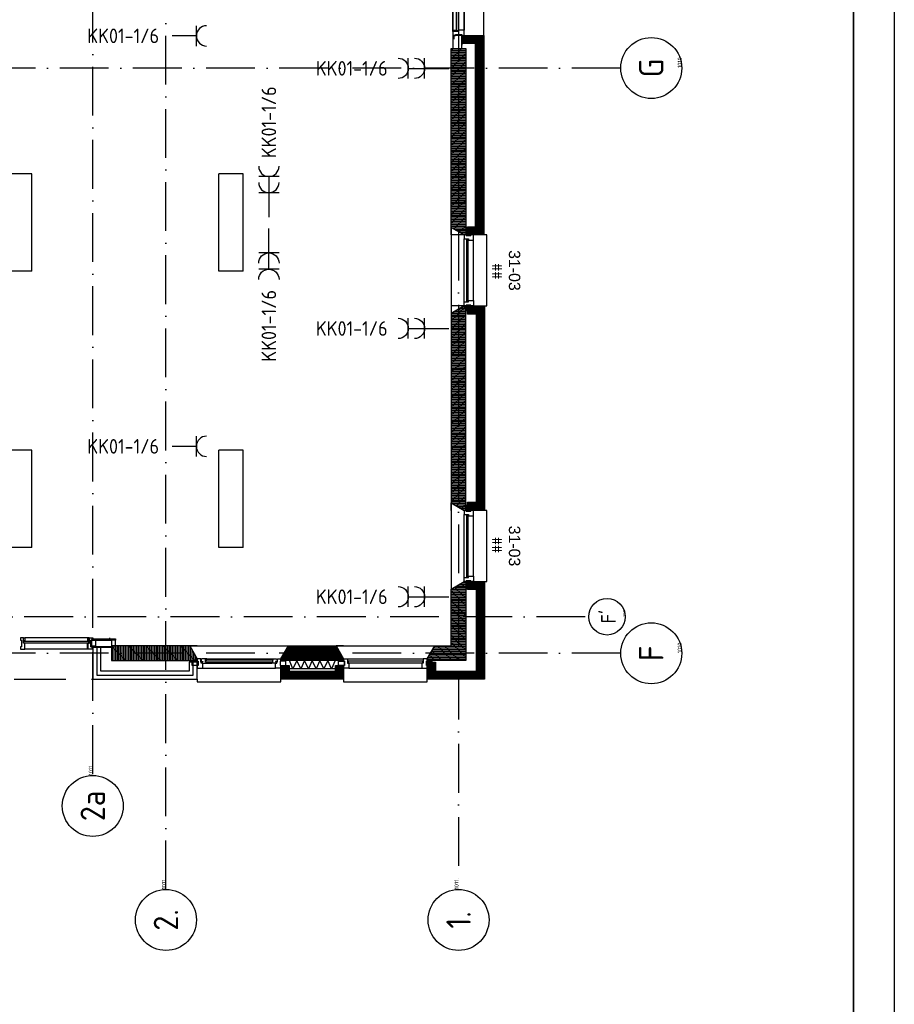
# Model space of a CAD drawing. Header units: millimetres. Extents: x 90707 to 259985, y -1262 to 84291.
# Tile 70 of 75: x 229947 to 240707, y 37290 to 49403. Entities that reach past the tile are written whole.
import ezdxf
from ezdxf.enums import TextEntityAlignment as Align

# ---------------------------------------------------------------- set-up
doc = ezdxf.new("R2010")
doc.units = ezdxf.units.MM
doc.header["$LTSCALE"] = 100
doc.linetypes.add('DASHDOT', pattern=[9, 6, -1.5, 0, -1.5])
doc.linetypes.add('HIDDEN', pattern=[9.525, 6.35, -3.175])
doc.layers.get('0').update_dxf_attribs({"linetype": 'CONTINUOUS'})
for name, color, linetype in [('AANSLWCD', 3, 'CONTINUOUS'), ('ABNSLWCD_ATTRIB', 2, 'CONTINUOUS'), ('AL$1----_MAATVOERING', 7, 'CONTINUOUS'), ('AL$7----_STRAMIEN', 1, 'DASHDOT'), ('AL$8----_HULPLIJNEN', 2, 'CONTINUOUS'), ('AL21----_BUITENWAND', 4, 'CONTINUOUS'), ('AL21K---_ISOLATIE', 1, 'CONTINUOUS'), ('AL22----_BINNENWAND', 7, 'CONTINUOUS'), ('AL28----_KONSTRUKTIE', 3, 'CONTINUOUS'), ('AL31----_BUITENKOZ', 7, 'CONTINUOUS'), ('AL31----_DRAAIRICHTING', 1, 'CONTINUOUS'), ('AL31----_KOZIJNMERK', 1, 'CONTINUOUS'), ('AL32----_BINNENKOZ', 7, 'CONTINUOUS'), ('ALL-----_REFLIJNEN', 8, 'CONTINUOUS'), ('ALN-----_BLOCKNAAM', 2, 'CONTINUOUS'), ('ALXA1---_RASTER50', 12, 'CONTINUOUS'), ('ALXA3---_VOLZWART', 14, 'CONTINUOUS'), ('ALXAB---_PREFABBETON', 1, 'CONTINUOUS'), ('ALXOU---_GLAS', 7, 'CONTINUOUS'), ('ARMATUUR', 8, 'CONTINUOUS'), ('EB62203-_ATTRIB', 2, 'CONTINUOUS'), ('EL62203-_KRACHT-WCD230', 3, 'CONTINUOUS'), ('EL6441--_DATACOM', 3, 'CONTINUOUS'), ('LIJN025', 10, 'CONTINUOUS'), ('LIJN050', 90, 'CONTINUOUS'), ('MV-BINNENWANDEN', 1, 'CONTINUOUS'), ('TEKST25', 1, 'CONTINUOUS'), ('TEKST35', 50, 'CONTINUOUS'), ('TEKST50', 90, 'CONTINUOUS'), ('VOLGNUMMER', 7, 'CONTINUOUS')]:
    doc.layers.add(name, color=color, linetype=linetype)
doc.styles.add('1_8', font='ISO', dxfattribs={"height": 1.8})
doc.styles.add('ISO', font='ISO.SHX')
doc.styles.add('NORATT', font='isocp.shx')
doc.styles.add('ROMAND', font='romand')
doc.styles.get("Standard").update_dxf_attribs({"font": 'iso.shx'})

# ---------------------------------------------------------------- blocks, each defined once
blk = doc.blocks.new('A0-GE')
at = {"layer": 'LIJN025'}
blk.add_lwpolyline([(1500, 841), (1500, 0), (0, 0), (0, 841)], close=True, dxfattribs=at)
at = {"layer": 'LIJN050', "const_width": 0.2}
blk.add_lwpolyline([(1495, 836), (25, 836), (25, 5), (1495, 5)], close=True, dxfattribs=at)
at = {"layer": 'TEKST25', "style": 'ROMAND', "width": 2.899115}
blk.add_attdef('STATUS', text='', height=2.5, dxfattribs=at).set_placement((1454, 71.5), (1493, 71.5), align=Align.FIT)
at = {"layer": 'TEKST25', "style": 'ISO'}
for tag, p in [('E', (1455.25, 66)), ('NAAM-E', (1466.75, 66)), ('DATUM-E', (1485, 66)), ('D', (1455.25, 61)), ('NAAM-D', (1466.75, 61)), ('DATUM-D', (1485, 61)), ('C', (1455.25, 56)), ('NAAM-C', (1466.75, 56)), ('DATUM-C', (1485, 56)), ('B', (1455.25, 51)), ('NAAM-B', (1466.75, 51)), ('DATUM-B', (1485, 51)), ('A', (1455.25, 46)), ('NAAM-A', (1466.75, 46)), ('DATUM-A', (1485, 46))]:
    blk.add_attdef(tag, text='', height=2.5, dxfattribs=at).set_placement(p, align=Align.CENTER)
for tag, p in [('SCHAAL', (1368, 36.25)), ('GETEKEND', (1398.25, 36.25)), ('GECONTOL.', (1433, 36.25)), ('DATUM', (1332.75, 36.25)), ('FORMAAT', (1463.25, 28.25))]:
    blk.add_attdef(tag, p, '', height=2.5, dxfattribs=at)
at = {"layer": 'TEKST35', "style": 'ISO'}
for tag, p in [('PROJECT', (1334.5, 72.5)), ('PLAATS', (1334.5, 63.5)), ('INSTALLATIE-REGEL1', (1334.5, 52.5)), ('INSTALLATIE-REGEL2', (1334.5, 43.5))]:
    blk.add_attdef(tag, p, '', height=4, dxfattribs=at)
blk.add_attdef('PROJ.NR.', text='', height=4, dxfattribs=at).set_placement((1481, 23), align=Align.CENTER)
at = {"layer": 'TEKST50', "style": 'ISO'}
blk.add_attdef('FILE-NAAM', text='', height=5, dxfattribs=at).set_placement((1473.5, 7.5), align=Align.CENTER)
blk = doc.blocks.new('ES3W2A')
for p, q in [((1.25, 2), (-1.25, 2)), ((0, 2), (0, -3)), ((1.25, 0), (-1.25, 0))]:
    blk.add_line(p, q)
for centre in [(0, 3.25), (0, 1.25)]:
    blk.add_arc(centre, 1.25, 180, 0)
at = {"style": '1_8'}
for tag, flags, p in [('VERMOGEN', 9, (-2.5, 5)), ('GROEP', 8, (0, 5)), ('SCHAK', 8, (2.5, 5)), ('GELIJK', 9, (5, 5)), ('KAST', 9, (7, 5)), ('TAL', 8, (2.5, 5))]:
    blk.add_attdef(tag, text='', height=1.8, rotation=90, dxfattribs=dict(at, flags=flags)).set_placement(p, align=Align.MIDDLE_CENTER)
at = {"style": '1_8', "width": 0.7, "flags": 8}
blk.add_attdef('DOEL', text='', height=1.8, rotation=90, dxfattribs=at).set_placement((-2.5, 5), align=Align.MIDDLE_LEFT)
at = {"style": '1_8', "flags": 9}
blk.add_attdef('M_CODE', text='', height=1.8, dxfattribs=at).set_placement((0, 0), align=Align.MIDDLE_CENTER)
blk = doc.blocks.new('ES3W1A')
at = {"ltscale": 0.5}
for p, q in [((1.25, 0), (-1.25, 0)), ((0, 0), (0, -3))]:
    blk.add_line(p, q, dxfattribs=at)
for p, q in [((1.25, 0), (-1.25, 0)), ((0, 0), (0, -3))]:
    blk.add_line(p, q)
blk.add_arc((0, 1.25), 1.25, 180, 0, dxfattribs=at)
blk.add_arc((0, 1.25), 1.25, 180, 0)
at = {"ltscale": 0.5, "style": 'NORATT'}
for tag, flags, p in [('VERMOGEN', 9, (-2.5, 3)), ('GROEP', 8, (0, 3)), ('SCHAK', 8, (2.5, 3)), ('GELIJK', 9, (5, 3)), ('TAL', 8, (2.5, 3)), ('KAST', 9, (7, 3))]:
    blk.add_attdef(tag, text='', height=1.8, rotation=90, dxfattribs=dict(at, flags=flags)).set_placement(p, align=Align.MIDDLE_CENTER)
at = {"style": '1_8'}
for tag, flags, p in [('VERMOGEN', 9, (-2.5, 3)), ('GROEP', 8, (0, 3)), ('SCHAK', 8, (2.5, 3)), ('GELIJK', 9, (5, 3)), ('TAL', 8, (2.5, 3)), ('KAST', 9, (7, 3))]:
    blk.add_attdef(tag, text='', height=1.8, rotation=90, dxfattribs=dict(at, flags=flags)).set_placement(p, align=Align.MIDDLE_CENTER)
at = {"ltscale": 0.5, "style": 'NORATT', "width": 0.7, "flags": 8}
blk.add_attdef('DOEL', text='', height=1.8, rotation=90, dxfattribs=at).set_placement((-2.5, 3), align=Align.MIDDLE_LEFT)
at = {"style": '1_8', "width": 0.7, "flags": 8}
blk.add_attdef('DOEL', text='', height=1.8, rotation=90, dxfattribs=at).set_placement((-2.5, 3), align=Align.MIDDLE_LEFT)
at = {"ltscale": 0.5, "style": 'NORATT', "flags": 9}
blk.add_attdef('M_CODE', text='', height=1.8, dxfattribs=at).set_placement((0, 0), align=Align.MIDDLE_CENTER)
at = {"style": '1_8', "flags": 9}
blk.add_attdef('M_CODE', text='', height=1.8, dxfattribs=at).set_placement((0, 0), align=Align.MIDDLE_CENTER)
blk = doc.blocks.new('1011')
at = {"layer": 'AL$7----_STRAMIEN', "color": 7, "linetype": 'Continuous'}
blk.add_circle((-750, 0), 750, dxfattribs=at)
at = {"layer": 'AL$7----_STRAMIEN', "color": 3, "linetype": 'Continuous'}
blk.add_attdef('STR-NAAM', text='', height=600, rotation=360, dxfattribs=at).set_placement((-750, 0), align=Align.MIDDLE)
at = {"layer": 'ALN-----_BLOCKNAAM', "linetype": 'Continuous'}
blk.add_text('1011', height=100, dxfattribs=at).set_placement((0, 0))
blk = doc.blocks.new('1010')
at = {"layer": 'AL$7----_STRAMIEN', "color": 7, "linetype": 'Continuous'}
blk.add_circle((0, 750), 750, dxfattribs=at)
at = {"layer": 'AL$7----_STRAMIEN', "color": 3, "linetype": 'Continuous'}
blk.add_attdef('STR-NAAM', text='', height=600, rotation=360, dxfattribs=at).set_placement((0, 750), align=Align.MIDDLE)
at = {"layer": 'ALN-----_BLOCKNAAM', "linetype": 'Continuous'}
blk.add_text('1010', height=100, dxfattribs=at).set_placement((0, 0))
blk = doc.blocks.new('A$Cca306792')
at = {"layer": 'AL31----_DRAAIRICHTING'}
h = blk.add_hatch(dxfattribs=at)
h.set_pattern_fill('PREFBET', color=8, angle=90, style=0)
h.set_pattern_definition([(135, (142720.95, 42959.68), (-106.066, -106.066), [])])
h.paths.add_polyline_path([(142043, 42780), (142043, 42800), (142136, 42960), (142721, 42960), (142813, 42800), (142813, 42780)])
h = blk.add_hatch(dxfattribs=at)
h.set_pattern_fill('RASTER50', color=8, scale=50, angle=90, style=0)
h.set_pattern_definition([(90, (142720.946, 42959.675), (-10, 6e-16), [])])
h.paths.add_polyline_path([(142043, 42780), (142043, 42800), (142136, 42960), (142721, 42960), (142813, 42800), (142813, 42780)])
at = {"layer": 'ALXA1---_RASTER50'}
h = blk.add_hatch(dxfattribs=at)
h.set_pattern_fill('RASTER50', color=8, scale=100, style=0)
h.set_pattern_definition([(0, (-91089.531, 1203.591), (0, 20), [])])
h.paths.add_polyline_path([(144318, 48018), (144298, 48018), (144138, 48110), (144138, 50310), (144318, 50310)])
h = blk.add_hatch(dxfattribs=at)
h.set_pattern_fill('RASTER50', color=8, scale=100, style=0)
h.set_pattern_definition([(0, (-90089.531, -8966.409), (0, 20), [])])
h.paths.add_polyline_path([(144318, 47143), (144298, 47143), (144138, 47050), (144138, 44720), (144298, 44628), (144318, 44628)])
h = blk.add_hatch(dxfattribs=at)
h.set_pattern_fill('RASTER50', color=8, scale=100, style=0)
h.set_pattern_definition([(360, (-90089.531, 100735.76), (-2e-08, -20), [])])
h.paths.add_polyline_path([(143843, 42780), (143843, 42800), (143936, 42960), (144138, 42960), (144138, 43660), (144298, 43753), (144318, 43753), (144318, 42780)])
at = {"layer": 'ALXAB---_PREFABBETON'}
h = blk.add_hatch(dxfattribs=at)
h.set_pattern_fill('PREFBET', color=8, style=0)
h.set_pattern_definition([(45, (-91089.53, 1203.59), (-106.06602, 106.06602), [])])
h.paths.add_polyline_path([(144318, 48018), (144298, 48018), (144138, 48110), (144138, 50310), (144318, 50310)])
h = blk.add_hatch(dxfattribs=at)
h.set_pattern_fill('PREFBET', color=8, style=0)
h.set_pattern_definition([(45, (-90089.53, -8966.41), (-106.06602, 106.06602), [])])
h.paths.add_polyline_path([(144318, 47143), (144298, 47143), (144138, 47050), (144138, 44720), (144298, 44628), (144318, 44628)])
h = blk.add_hatch(dxfattribs=at)
h.set_pattern_fill('PREFBET', color=8, style=0)
h.set_pattern_definition([(315, (-90089.53, 100735.76), (-106.06602, -106.06602), [])])
h.paths.add_polyline_path([(143843, 42780), (143843, 42800), (143936, 42960), (144138, 42960), (144138, 43660), (144298, 43753), (144318, 43753), (144318, 42780)])
at = {"layer": 'AL$1----_MAATVOERING', "color": 8}
blk.add_lwpolyline([(144159, 50470), (144159, 50310), (144269, 50310), (144269, 50470)], close=True, dxfattribs=at)
at = {"layer": 'AL$7----_STRAMIEN', "color": 1}
for p, q in [((144228, 78659), (144228, 39965)), ((145786, 43320), (110378, 43320))]:
    blk.add_line(p, q, dxfattribs=at)
for points in [[(139728, 41385), (139728, 78659)], [(140628, 39965), (140628, 78659)], [(146222, 50070), (3931, 50070)], [(146222, 42870), (2867, 42870)]]:
    blk.add_lwpolyline(points, dxfattribs=at)
at = {"layer": 'AL$8----_HULPLIJNEN', "color": 8}
for p, q in [((144138, 48018), (144138, 48110)), ((144138, 48110), (144298, 48018)), ((144298, 48018), (144138, 48018)), ((144298, 47143), (144138, 47143)), ((144138, 47143), (144138, 47050)), ((144138, 47050), (144298, 47143)), ((144138, 44628), (144138, 44720)), ((144138, 44720), (144298, 44628)), ((144138, 43753), (144138, 43660)), ((144138, 43660), (144298, 43753)), ((141013, 42960), (140921, 42960)), ((140921, 42960), (141013, 42800)), ((142043, 42960), (142136, 42960)), ((142136, 42960), (142043, 42800)), ((142813, 42960), (142721, 42960)), ((142721, 42960), (142813, 42800)), ((143843, 42960), (143936, 42960)), ((143936, 42960), (143843, 42800))]:
    blk.add_line(p, q, dxfattribs=at)
at = {"layer": 'AL21----_BUITENWAND', "color": 8, "linetype": 'HIDDEN'}
for p, q in [((144538, 50470), (144538, 59390)), ((107328, 42550), (139728, 42550))]:
    blk.add_line(p, q, dxfattribs=at)
at = {"layer": 'AL21----_BUITENWAND', "color": 8}
for p, q in [((144269, 50370), (144269, 50470)), ((144269, 50470), (144538, 50470)), ((144538, 50470), (144538, 48018)), ((144438, 50370), (144269, 50370)), ((144438, 48118), (144438, 50370)), ((144338, 48118), (144438, 48118)), ((144338, 48018), (144338, 48118)), ((144538, 48018), (144338, 48018)), ((144338, 47043), (144338, 47143)), ((144338, 47143), (144548, 47143)), ((144548, 47143), (144548, 44628)), ((144448, 47043), (144338, 47043)), ((144448, 44728), (144448, 47043)), ((144338, 44728), (144448, 44728)), ((144338, 44628), (144338, 44728)), ((144548, 44628), (144338, 44628)), ((144338, 43753), (144548, 43753)), ((144338, 43653), (144338, 43753)), ((144548, 43753), (144548, 42550)), ((144448, 43653), (144338, 43653)), ((144448, 42650), (144448, 43653)), ((139728, 42940), (139728, 42550)), ((139828, 42940), (139728, 42940)), ((139728, 42940), (139728, 42550)), ((139828, 42940), (139728, 42940)), ((139828, 42650), (139828, 42940)), ((139828, 42650), (139828, 42940)), ((141013, 42760), (140913, 42760)), ((140913, 42760), (140913, 42650)), ((141013, 42760), (140913, 42760)), ((140913, 42760), (140913, 42650)), ((141013, 42550), (141013, 42760)), ((141013, 42550), (141013, 42760)), ((143843, 42550), (143843, 42760)), ((143843, 42760), (143943, 42760)), ((143943, 42760), (143943, 42650)), ((140913, 42650), (139828, 42650)), ((140913, 42650), (139828, 42650)), ((142043, 42550), (142043, 42719)), ((142043, 42719), (142143, 42719)), ((142143, 42719), (142143, 42650)), ((142143, 42650), (142713, 42650)), ((142713, 42650), (142713, 42719)), ((142713, 42719), (142813, 42719)), ((142813, 42719), (142813, 42550)), ((143943, 42650), (144448, 42650)), ((139728, 42550), (141013, 42550)), ((139728, 42550), (141013, 42550)), ((142813, 42550), (142043, 42550)), ((144548, 42550), (143843, 42550))]:
    blk.add_line(p, q, dxfattribs=at)
for points in [[(144338, 48118), (144438, 48118), (144438, 50370), (144269, 50370), (144269, 50470), (144538, 50470), (144538, 48018), (144338, 48018)], [(144338, 44728), (144448, 44728), (144448, 47043), (144338, 47043), (144338, 47143), (144548, 47143), (144548, 44628), (144338, 44628)], [(144338, 43753), (144548, 43753), (144548, 42550), (143843, 42550), (143843, 42760), (143943, 42760), (143943, 42650), (144448, 42650), (144448, 43653), (144338, 43653)]]:
    blk.add_lwpolyline(points, close=True, dxfattribs=at)
at = {"layer": 'AL21K---_ISOLATIE', "color": 8, "linetype": 'Continuous'}
blk.add_line((142713, 42780), (142143, 42780), dxfattribs=at)
at = {"layer": 'AL22----_BINNENWAND', "color": 8, "linetype": 'Continuous'}
blk.add_line((139932, 43060), (139932, 43045), dxfattribs=at)
at = {"layer": 'AL28----_KONSTRUKTIE', "color": 8, "linetype": 'Continuous'}
for p, q in [((144138, 48110), (144138, 50310)), ((144138, 50310), (144318, 50310)), ((144318, 50310), (144318, 48018)), ((144298, 48018), (144138, 48110)), ((144318, 48018), (144298, 48018)), ((144138, 43660), (144298, 43753)), ((144298, 43753), (144318, 43753)), ((144318, 43753), (144318, 42780)), ((144138, 42960), (144138, 43660)), ((140921, 42960), (139958, 42960)), ((139958, 42960), (139958, 42780)), ((140921, 42960), (139958, 42960)), ((139958, 42960), (139958, 42780)), ((141013, 42800), (140921, 42960)), ((141013, 42800), (140921, 42960)), ((143843, 42800), (143936, 42960)), ((143936, 42960), (144138, 42960)), ((139958, 42780), (141013, 42780)), ((139958, 42780), (141013, 42780)), ((141013, 42780), (141013, 42800)), ((141013, 42780), (141013, 42800)), ((143843, 42780), (143843, 42800)), ((144318, 42780), (143843, 42780))]:
    blk.add_line(p, q, dxfattribs=at)
at = {"layer": 'AL28----_KONSTRUKTIE', "color": 8}
for p, q in [((144298, 47143), (144138, 47050)), ((144318, 47143), (144298, 47143)), ((144318, 44628), (144318, 47143)), ((144138, 47050), (144138, 44720)), ((144138, 44720), (144298, 44628)), ((144298, 44628), (144318, 44628)), ((142043, 42800), (142136, 42960)), ((142136, 42960), (142721, 42960)), ((142721, 42960), (142813, 42800)), ((142043, 42780), (142043, 42800)), ((142813, 42780), (142043, 42780)), ((142813, 42800), (142813, 42780)), ((143843, 42650), (143843, 42650))]:
    blk.add_line(p, q, dxfattribs=at)
at = {"layer": 'AL28----_KONSTRUKTIE', "color": 8, "linetype": 'Continuous'}
for points in [[(144318, 48018), (144298, 48018), (144138, 48110), (144138, 50310), (144318, 50310)], [(143843, 42780), (143843, 42800), (143936, 42960), (144138, 42960), (144138, 43660), (144298, 43753), (144318, 43753), (144318, 42780)]]:
    blk.add_lwpolyline(points, close=True, dxfattribs=at)
at = {"layer": 'AL28----_KONSTRUKTIE', "color": 8}
blk.add_lwpolyline([(144318, 47143), (144298, 47143), (144138, 47050), (144138, 44720), (144298, 44628), (144318, 44628)], close=True, dxfattribs=at)
blk.add_lwpolyline([(143843, 42650), (143843, 42650)], dxfattribs=at)
at = {"layer": 'AL31----_BUITENKOZ', "color": 8}
for p, q in [((144159, 50519), (144159, 51423)), ((144159, 50519), (144159, 50536)), ((144159, 50536), (144197, 50536)), ((144226, 50519), (144159, 50519)), ((144159, 50519), (144159, 50469)), ((144197, 50519), (144159, 50519)), ((144197, 50536), (144201, 50536)), ((144197, 50519), (144197, 50536)), ((144197, 50536), (144197, 50519)), ((144226, 50519), (144197, 50519)), ((144201, 50536), (144201, 50523)), ((144201, 50523), (144222, 50523)), ((144222, 50523), (144222, 50536)), ((144222, 50536), (144226, 50536)), ((144226, 50536), (144226, 50519)), ((144298, 50536), (144226, 50536)), ((144226, 50536), (144226, 50519)), ((144298, 50469), (144298, 50536)), ((144159, 50469), (144189, 50469)), ((144159, 50469), (144159, 50309)), ((144174, 50469), (144159, 50469)), ((144174, 50469), (144189, 50469)), ((144174, 50427), (144174, 50469)), ((144189, 50469), (144189, 50483)), ((144189, 50483), (144269, 50483)), ((144189, 50469), (144189, 50483)), ((144189, 50483), (144269, 50483)), ((144269, 50483), (144269, 50427)), ((144269, 50483), (144269, 50469)), ((144269, 50469), (144298, 50469)), ((144159, 50309), (144174, 50309)), ((144174, 50309), (144269, 50309)), ((144269, 50309), (144269, 50350)), ((144298, 48018), (144138, 48110)), ((144138, 48110), (144138, 47050)), ((144578, 48018), (144298, 48018)), ((144578, 47143), (144578, 48018)), ((144138, 47050), (144298, 47143)), ((144298, 47143), (144578, 47143)), ((144298, 44628), (144138, 44720)), ((144138, 44720), (144138, 43660)), ((144578, 44628), (144298, 44628)), ((144578, 43753), (144578, 44628)), ((144138, 43660), (144298, 43753)), ((144298, 43753), (144578, 43753)), ((139663, 43060), (138893, 43060)), ((139705, 43030), (139958, 43030)), ((139705, 42950), (139705, 43030)), ((139719, 43048), (139958, 43048)), ((139719, 43030), (139719, 43048)), ((139958, 43030), (139719, 43030)), ((139958, 43048), (139958, 43030)), ((139958, 43030), (139958, 42950)), ((139663, 42921), (138893, 42921)), ((139958, 42950), (139705, 42950)), ((140921, 42960), (142136, 42960)), ((140921, 42960), (142136, 42960)), ((142721, 42960), (143936, 42960)), ((142721, 42960), (143936, 42960)), ((140952, 42719), (140952, 42775)), ((140952, 42775), (141023, 42775)), ((140952, 42719), (140952, 42775)), ((140952, 42775), (141023, 42775)), ((141023, 42775), (141023, 42719)), ((141023, 42775), (141023, 42719)), ((141068, 42798), (141061, 42798)), ((141061, 42798), (141061, 42769)), ((141068, 42798), (141061, 42798)), ((141061, 42798), (141061, 42769)), ((141061, 42769), (141083, 42769)), ((141061, 42769), (141083, 42769)), ((141070, 42803), (141068, 42798)), ((141070, 42803), (141068, 42798)), ((141113, 42803), (141070, 42803)), ((141113, 42803), (141070, 42803)), ((141083, 42764), (141075, 42764)), ((141075, 42764), (141075, 42749)), ((141083, 42769), (141083, 42764)), ((141113, 42803), (141944, 42803)), ((141113, 42762), (141113, 42803)), ((141113, 42800), (141113, 42787)), ((141130, 42800), (141113, 42800)), ((141113, 42787), (141130, 42787)), ((141130, 42762), (141113, 42762)), ((141127, 42749), (141130, 42762)), ((141130, 42787), (141130, 42800)), ((141927, 42787), (141927, 42800)), ((141927, 42800), (141944, 42800)), ((141944, 42787), (141927, 42787)), ((141929, 42749), (141927, 42762)), ((141927, 42762), (141944, 42762)), ((141944, 42762), (141944, 42803)), ((141944, 42803), (141987, 42803)), ((141944, 42800), (141944, 42787)), ((141996, 42769), (141974, 42769)), ((141974, 42769), (141974, 42764)), ((141974, 42764), (141982, 42764)), ((141982, 42764), (141982, 42749)), ((141987, 42803), (141989, 42798)), ((141989, 42798), (141996, 42798)), ((141996, 42798), (141996, 42769)), ((142033, 42775), (142033, 42719)), ((142104, 42775), (142033, 42775)), ((142104, 42719), (142104, 42775)), ((142752, 42719), (142752, 42775)), ((142752, 42775), (142823, 42775)), ((142823, 42775), (142823, 42719)), ((142863, 42800), (143793, 42800)), ((143833, 42775), (143833, 42719)), ((143904, 42775), (143833, 42775)), ((143904, 42719), (143904, 42775)), ((141023, 42719), (140952, 42719)), ((141023, 42719), (140952, 42719)), ((141075, 42749), (141080, 42749)), ((141080, 42749), (141127, 42749)), ((141080, 42686), (141976, 42686)), ((141127, 42749), (141929, 42749)), ((141976, 42749), (141929, 42749)), ((141982, 42749), (141976, 42749)), ((142033, 42719), (142104, 42719)), ((142823, 42719), (142752, 42719)), ((142880, 42686), (143776, 42686)), ((143833, 42719), (143904, 42719)), ((141013, 42550), (141013, 42520)), ((141013, 42550), (141013, 42520)), ((141013, 42520), (142043, 42520)), ((141013, 42520), (142043, 42520)), ((142043, 42520), (142043, 42550)), ((142813, 42550), (142813, 42520)), ((142813, 42520), (143843, 42520)), ((142813, 42520), (143843, 42520)), ((143843, 42520), (143843, 42550)), ((143843, 42520), (143843, 42550))]:
    blk.add_line(p, q, dxfattribs=at)
at = {"layer": 'AL31----_BUITENKOZ', "color": 8, "linetype": 'Continuous'}
for p, q in [((138876, 43060), (138837, 43060)), ((138837, 43060), (138837, 43054)), ((138837, 43054), (138837, 43040)), ((138837, 43040), (138837, 43040)), ((138837, 43040), (138837, 43030)), ((138837, 43030), (138851, 43030)), ((138851, 43030), (138851, 42950)), ((138876, 42993), (138876, 43060)), ((138876, 43023), (138876, 43055)), ((138876, 43055), (138881, 43055)), ((138893, 43023), (138876, 43023)), ((138881, 43055), (138881, 43060)), ((138881, 43060), (138893, 43060)), ((138893, 43060), (138893, 43023)), ((139675, 43060), (139663, 43060)), ((139663, 43060), (139663, 43023)), ((139663, 43023), (139680, 43023)), ((139675, 43055), (139675, 43060)), ((139680, 43055), (139675, 43055)), ((139680, 43060), (139719, 43060)), ((139680, 42993), (139680, 43060)), ((139680, 43023), (139680, 43055)), ((139719, 43030), (139705, 43030)), ((139705, 43030), (139705, 42950)), ((139719, 43060), (139719, 43054)), ((139719, 43054), (139719, 43040)), ((139719, 43040), (139719, 43040)), ((139719, 43040), (139719, 43030)), ((138851, 42950), (138837, 42950)), ((138837, 42950), (138837, 42941)), ((138837, 42941), (138837, 42941)), ((138837, 42941), (138837, 42927)), ((138837, 42927), (138837, 42921)), ((138837, 42921), (138856, 42921)), ((138856, 42921), (138893, 42921)), ((138893, 42993), (138876, 42993)), ((138893, 42940), (138893, 42993)), ((138893, 42932), (138893, 42940)), ((138893, 42928), (138893, 42932)), ((138893, 42921), (138893, 42928)), ((139663, 42940), (139663, 42993)), ((139663, 42993), (139680, 42993)), ((139663, 42932), (139663, 42940)), ((139663, 42928), (139663, 42932)), ((139663, 42921), (139663, 42928)), ((139700, 42921), (139663, 42921)), ((139719, 42921), (139700, 42921)), ((139705, 42950), (139719, 42950)), ((139719, 42950), (139719, 42941)), ((139719, 42941), (139719, 42941)), ((139719, 42941), (139719, 42927)), ((139719, 42927), (139719, 42921)), ((141115, 42785), (141115, 42764)), ((141942, 42785), (141115, 42785)), ((141115, 42764), (141942, 42764)), ((141942, 42764), (141942, 42785)), ((142813, 42775), (142813, 42800)), ((142813, 42800), (142863, 42800)), ((142823, 42775), (142813, 42775)), ((142813, 42775), (142813, 42775)), ((142823, 42719), (142823, 42775)), ((142863, 42800), (142863, 42800)), ((142863, 42800), (142863, 42749)), ((142868, 42774), (142868, 42753)), ((143788, 42774), (142868, 42774)), ((143788, 42753), (143788, 42774)), ((143793, 42800), (143793, 42800)), ((143793, 42800), (143793, 42749)), ((143843, 42800), (143793, 42800)), ((143833, 42719), (143833, 42775)), ((143833, 42775), (143843, 42775)), ((143843, 42775), (143843, 42800)), ((143843, 42775), (143843, 42775)), ((142813, 42686), (142813, 42719)), ((142813, 42719), (142823, 42719)), ((142880, 42686), (142813, 42686)), ((142863, 42749), (142880, 42749)), ((142868, 42753), (143788, 42753)), ((142880, 42749), (142880, 42686)), ((142880, 42686), (142880, 42686)), ((142880, 42686), (142880, 42686)), ((142880, 42686), (142880, 42686)), ((142880, 42686), (142880, 42686)), ((143793, 42749), (143776, 42749)), ((143776, 42749), (143776, 42686)), ((143776, 42686), (143776, 42686)), ((143776, 42686), (143776, 42686)), ((143776, 42686), (143776, 42686)), ((143776, 42686), (143776, 42686)), ((143776, 42686), (143843, 42686)), ((143843, 42719), (143833, 42719)), ((143843, 42686), (143843, 42719))]:
    blk.add_line(p, q, dxfattribs=at)
at = {"layer": 'AL31----_BUITENKOZ', "color": 8}
for points in [[(144159, 51836), (144159, 50537)], [(144298, 51836), (144298, 50537)], [(144298, 50536), (144298, 51406)], [(144269, 50427), (144269, 50350)], [(144298, 47193), (144298, 47968)], [(144298, 47193), (144298, 47968)], [(144412, 47210), (144412, 47951)], [(144412, 47210), (144412, 47951)], [(144298, 43803), (144298, 44578)], [(144298, 43803), (144298, 44578)], [(144412, 43820), (144412, 44561)], [(144412, 43820), (144412, 44561)], [(139672, 43060), (138893, 43060)], [(139672, 42921), (138893, 42921)]]:
    blk.add_lwpolyline(points, dxfattribs=at)
for points in [[(144226, 50537), (144226, 50520), (144159, 50520), (144159, 50470), (144189, 50470), (144189, 50484), (144269, 50484), (144269, 50470), (144298, 50470), (144298, 50537)], [(144197, 50520), (144159, 50520), (144159, 50537), (144197, 50537)], [(144197, 50537), (144201, 50537), (144201, 50524), (144222, 50524), (144222, 50537), (144226, 50537), (144226, 50520), (144197, 50520)], [(144197, 50536), (144201, 50536), (144201, 50523), (144222, 50523), (144222, 50536), (144226, 50536), (144226, 50519), (144197, 50519)], [(144298, 48018), (144138, 48110), (144138, 47050), (144298, 47143), (144578, 47143), (144578, 48018)], [(144323, 48008), (144379, 48008), (144379, 48079), (144323, 48079)], [(144323, 48008), (144379, 48008), (144379, 48079), (144323, 48079)], [(144323, 47153), (144379, 47153), (144379, 47082), (144323, 47082)], [(144323, 47153), (144379, 47153), (144379, 47082), (144323, 47082)], [(144298, 44628), (144138, 44720), (144138, 43660), (144298, 43753), (144578, 43753), (144578, 44628)], [(144323, 44618), (144379, 44618), (144379, 44689), (144323, 44689)], [(144323, 44618), (144379, 44618), (144379, 44689), (144323, 44689)], [(144323, 43763), (144379, 43763), (144379, 43692), (144323, 43692)], [(144323, 43763), (144379, 43763), (144379, 43692), (144323, 43692)], [(139714, 43030), (139958, 43030), (139958, 42950), (139714, 42950)], [(139714, 43030), (139714, 42960), (139764, 42960), (139764, 43030)], [(139728, 43048), (140008, 43048), (140008, 43030), (139728, 43030)], [(139958, 43030), (139958, 42960), (140008, 42960), (140008, 43030)], [(139728, 42950), (139958, 42950), (139958, 42940), (139728, 42940)], [(143833, 42775), (143833, 42719), (143904, 42719), (143904, 42775)]]:
    blk.add_lwpolyline(points, close=True, dxfattribs=at)
at = {"layer": 'AL31----_BUITENKOZ', "color": 8, "linetype": 'Continuous'}
for points in [[(144298, 47968), (144298, 47968), (144349, 47968), (144349, 47951), (144412, 47951), (144412, 47951), (144412, 47951), (144412, 47951), (144412, 47951), (144412, 48018), (144379, 48018), (144379, 48008), (144323, 48008), (144323, 48018), (144323, 48018), (144298, 48018)], [(144298, 47968), (144298, 47968), (144349, 47968), (144349, 47951), (144412, 47951), (144412, 47951), (144412, 47951), (144412, 47951), (144412, 47951), (144412, 48018), (144379, 48018), (144379, 48008), (144323, 48008), (144323, 48018), (144323, 48018), (144298, 48018)], [(144324, 47198), (144345, 47198), (144345, 47963), (144324, 47963)], [(144324, 47198), (144345, 47198), (144345, 47963), (144324, 47963)], [(144298, 47193), (144298, 47193), (144349, 47193), (144349, 47210), (144412, 47210), (144412, 47210), (144412, 47210), (144412, 47210), (144412, 47210), (144412, 47143), (144379, 47143), (144379, 47153), (144323, 47153), (144323, 47143), (144323, 47143), (144298, 47143)], [(144298, 47193), (144298, 47193), (144349, 47193), (144349, 47210), (144412, 47210), (144412, 47210), (144412, 47210), (144412, 47210), (144412, 47210), (144412, 47143), (144379, 47143), (144379, 47153), (144323, 47153), (144323, 47143), (144323, 47143), (144298, 47143)], [(144298, 44578), (144298, 44578), (144349, 44578), (144349, 44561), (144412, 44561), (144412, 44561), (144412, 44561), (144412, 44561), (144412, 44561), (144412, 44628), (144379, 44628), (144379, 44618), (144323, 44618), (144323, 44628), (144323, 44628), (144298, 44628)], [(144298, 44578), (144298, 44578), (144349, 44578), (144349, 44561), (144412, 44561), (144412, 44561), (144412, 44561), (144412, 44561), (144412, 44561), (144412, 44628), (144379, 44628), (144379, 44618), (144323, 44618), (144323, 44628), (144323, 44628), (144298, 44628)], [(144324, 43808), (144345, 43808), (144345, 44573), (144324, 44573)], [(144324, 43808), (144345, 43808), (144345, 44573), (144324, 44573)], [(144298, 43803), (144298, 43803), (144349, 43803), (144349, 43820), (144412, 43820), (144412, 43820), (144412, 43820), (144412, 43820), (144412, 43820), (144412, 43753), (144379, 43753), (144379, 43763), (144323, 43763), (144323, 43753), (144323, 43753), (144298, 43753)], [(144298, 43803), (144298, 43803), (144349, 43803), (144349, 43820), (144412, 43820), (144412, 43820), (144412, 43820), (144412, 43820), (144412, 43820), (144412, 43753), (144379, 43753), (144379, 43763), (144323, 43763), (144323, 43753), (144323, 43753), (144298, 43753)], [(138876, 43060), (138837, 43060), (138837, 43054), (138837, 43040), (138837, 43040), (138837, 43030), (138851, 43030), (138851, 42950), (138837, 42950), (138837, 42941), (138837, 42941), (138837, 42927), (138837, 42921), (138856, 42921), (138893, 42921), (138893, 42928), (138893, 42932), (138893, 42940), (138893, 42993), (138876, 42993)], [(138876, 43023), (138876, 43055), (138881, 43055), (138881, 43060), (138893, 43060), (138893, 43023)], [(139689, 43060), (139728, 43060), (139728, 43054), (139728, 43040), (139728, 43040), (139728, 43030), (139714, 43030), (139714, 42950), (139728, 42950), (139728, 42941), (139728, 42941), (139728, 42927), (139728, 42921), (139709, 42921), (139672, 42921), (139672, 42928), (139672, 42932), (139672, 42940), (139672, 42993), (139689, 42993)], [(139689, 43023), (139689, 43055), (139684, 43055), (139684, 43060), (139672, 43060), (139672, 43023)], [(143793, 42800), (143793, 42800), (143793, 42749), (143776, 42749), (143776, 42686), (143776, 42686), (143776, 42686), (143776, 42686), (143776, 42686), (143843, 42686), (143843, 42719), (143833, 42719), (143833, 42775), (143843, 42775), (143843, 42775), (143843, 42800)]]:
    blk.add_lwpolyline(points, close=True, dxfattribs=at)
at = {"layer": 'AL31----_DRAAIRICHTING', "color": 8}
for p, q in [((141083, 42764), (141075, 42764)), ((141075, 42764), (141075, 42749)), ((141083, 42769), (141083, 42764)), ((141113, 42803), (141944, 42803)), ((141113, 42762), (141113, 42803)), ((141113, 42800), (141113, 42787)), ((141130, 42800), (141113, 42800)), ((141113, 42787), (141130, 42787)), ((141130, 42762), (141113, 42762)), ((141115, 42785), (141115, 42764)), ((141942, 42785), (141115, 42785)), ((141115, 42764), (141942, 42764)), ((141127, 42749), (141130, 42762)), ((141130, 42787), (141130, 42800)), ((141927, 42787), (141927, 42800)), ((141927, 42800), (141944, 42800)), ((141944, 42787), (141927, 42787)), ((141929, 42749), (141927, 42762)), ((141927, 42762), (141944, 42762)), ((141942, 42764), (141942, 42785)), ((141944, 42762), (141944, 42803)), ((141944, 42803), (141987, 42803)), ((141944, 42800), (141944, 42787)), ((141996, 42769), (141974, 42769)), ((141974, 42769), (141974, 42764)), ((141974, 42764), (141982, 42764)), ((141982, 42764), (141982, 42749)), ((141987, 42803), (141989, 42798)), ((141989, 42798), (141996, 42798)), ((141993, 42749), (141993, 42764)), ((141993, 42764), (141999, 42764)), ((141996, 42798), (141996, 42769)), ((141999, 42764), (141999, 42800)), ((141999, 42800), (142043, 42800)), ((142043, 42775), (142033, 42775)), ((142033, 42775), (142033, 42719)), ((142033, 42775), (142033, 42719)), ((142104, 42775), (142033, 42775)), ((142043, 42800), (142043, 42775)), ((142104, 42719), (142104, 42775)), ((142752, 42719), (142752, 42775)), ((142752, 42775), (142823, 42775)), ((142813, 42775), (142813, 42800)), ((142813, 42800), (142863, 42800)), ((142823, 42775), (142813, 42775)), ((142813, 42775), (142813, 42775)), ((142823, 42775), (142823, 42719)), ((142823, 42719), (142823, 42775)), ((142863, 42800), (143793, 42800)), ((142863, 42800), (142863, 42800)), ((142863, 42800), (142863, 42749)), ((142868, 42774), (142868, 42753)), ((143788, 42774), (142868, 42774)), ((143788, 42753), (143788, 42774)), ((141075, 42749), (141080, 42749)), ((141080, 42749), (141127, 42749)), ((141080, 42686), (141080, 42749)), ((141080, 42686), (141976, 42686)), ((141127, 42749), (141929, 42749)), ((141976, 42749), (141929, 42749)), ((141982, 42749), (141976, 42749)), ((141976, 42686), (141976, 42749)), ((141976, 42749), (141993, 42749)), ((142043, 42686), (141976, 42686)), ((142033, 42719), (142043, 42719)), ((142033, 42719), (142104, 42719)), ((142043, 42719), (142043, 42686)), ((142823, 42719), (142752, 42719)), ((142813, 42686), (142813, 42719)), ((142813, 42719), (142823, 42719)), ((142880, 42686), (142813, 42686)), ((142863, 42749), (142880, 42749)), ((142868, 42753), (143788, 42753)), ((142880, 42749), (142880, 42686)), ((142880, 42686), (143776, 42686)), ((142880, 42686), (142880, 42686)), ((142880, 42686), (142880, 42686)), ((142880, 42686), (142880, 42686)), ((142880, 42686), (142880, 42686)), ((142043, 42520), (142043, 42550)), ((142813, 42550), (142813, 42520))]:
    blk.add_line(p, q, dxfattribs=at)
for points in [[(142043, 42780), (142043, 42800), (142136, 42960), (142721, 42960), (142813, 42800), (142813, 42780)], [(142143, 42719), (142143, 42650), (142713, 42650), (142713, 42719), (142813, 42719), (142813, 42550), (142043, 42550), (142043, 42719)]]:
    blk.add_lwpolyline(points, close=True, dxfattribs=at)
at = {"layer": 'AL31----_DRAAIRICHTING', "color": 8, "const_width": 100}
blk.add_lwpolyline([(142093, 42719), (142093, 42600), (142763, 42600), (142763, 42719)], dxfattribs=at)
at = {"layer": 'AL31----_DRAAIRICHTING', "color": 8}
for points in [[(142713, 42780), (142143, 42780)], [(142709, 42780), (142666, 42680), (142618, 42780), (142571, 42680), (142523, 42780), (142476, 42680), (142428, 42780), (142381, 42680), (142333, 42780), (142286, 42680), (142238, 42780), (142191, 42680), (142148, 42780)], [(142093, 42719), (142093, 42600), (142763, 42600), (142763, 42719)], [(142713, 42680), (142143, 42680)]]:
    blk.add_lwpolyline(points, dxfattribs=at)
at = {"layer": 'AL32----_BINNENKOZ', "color": 8}
for p, q in [((141013, 42800), (141013, 42775)), ((141057, 42800), (141013, 42800)), ((141013, 42800), (141013, 42775)), ((141057, 42800), (141013, 42800)), ((141013, 42775), (141023, 42775)), ((141013, 42775), (141023, 42775)), ((141023, 42775), (141023, 42719)), ((141023, 42775), (141023, 42719)), ((141057, 42764), (141057, 42800)), ((141057, 42764), (141057, 42800)), ((141063, 42764), (141057, 42764)), ((141063, 42764), (141057, 42764)), ((141063, 42749), (141063, 42764)), ((141063, 42749), (141063, 42764)), ((141993, 42749), (141993, 42764)), ((141993, 42764), (141999, 42764)), ((141999, 42764), (141999, 42800)), ((141999, 42800), (142043, 42800)), ((142043, 42775), (142033, 42775)), ((142033, 42775), (142033, 42719)), ((142043, 42800), (142043, 42775)), ((141023, 42719), (141013, 42719)), ((141013, 42719), (141013, 42686)), ((141023, 42719), (141013, 42719)), ((141013, 42719), (141013, 42686)), ((141013, 42686), (141080, 42686)), ((141013, 42686), (141080, 42686)), ((141080, 42749), (141063, 42749)), ((141080, 42749), (141063, 42749)), ((141080, 42686), (141080, 42749)), ((141976, 42686), (141976, 42749)), ((141976, 42749), (141993, 42749)), ((142043, 42686), (141976, 42686)), ((142033, 42719), (142043, 42719)), ((142043, 42719), (142043, 42686))]:
    blk.add_line(p, q, dxfattribs=at)
at = {"layer": 'ALL-----_REFLIJNEN', "color": 8, "linetype": 'Continuous'}
for p, q in [((139778, 42940), (139778, 42600)), ((139778, 42940), (139778, 42600)), ((140963, 42600), (140963, 42760)), ((140963, 42600), (140963, 42760)), ((142093, 42719), (142093, 42600)), ((142763, 42600), (142763, 42719)), ((139778, 42600), (140963, 42600)), ((139778, 42600), (140963, 42600)), ((142093, 42600), (142763, 42600))]:
    blk.add_line(p, q, dxfattribs=at)
at = {"layer": 'ALXA1---_RASTER50', "color": 8}
for p, q in [((139970, 42780), (139970, 42960)), ((139990, 42780), (139990, 42960)), ((140010, 42780), (140010, 42960)), ((140030, 42780), (140030, 42960)), ((140050, 42780), (140050, 42960)), ((140070, 42780), (140070, 42960)), ((140090, 42780), (140090, 42960)), ((140110, 42780), (140110, 42960)), ((140130, 42780), (140130, 42960)), ((140150, 42780), (140150, 42960)), ((140170, 42780), (140170, 42960)), ((140190, 42780), (140190, 42960)), ((140210, 42780), (140210, 42960)), ((140230, 42780), (140230, 42960)), ((140250, 42780), (140250, 42960)), ((140270, 42780), (140270, 42960)), ((140290, 42780), (140290, 42960)), ((140310, 42780), (140310, 42960)), ((140330, 42780), (140330, 42960)), ((140350, 42780), (140350, 42960)), ((140370, 42780), (140370, 42960)), ((140390, 42780), (140390, 42960)), ((140410, 42780), (140410, 42960)), ((140430, 42780), (140430, 42960)), ((140450, 42780), (140450, 42960)), ((140470, 42780), (140470, 42960)), ((140490, 42780), (140490, 42960)), ((140510, 42780), (140510, 42960)), ((140530, 42780), (140530, 42960)), ((140550, 42780), (140550, 42960)), ((140570, 42780), (140570, 42960)), ((140590, 42780), (140590, 42960)), ((140610, 42780), (140610, 42960)), ((140630, 42780), (140630, 42960)), ((140650, 42780), (140650, 42960)), ((140670, 42780), (140670, 42960)), ((140690, 42780), (140690, 42960)), ((140710, 42780), (140710, 42960)), ((140730, 42780), (140730, 42960)), ((140750, 42780), (140750, 42960)), ((140770, 42780), (140770, 42960)), ((140790, 42780), (140790, 42960)), ((140810, 42780), (140810, 42960)), ((140830, 42780), (140830, 42960)), ((140850, 42780), (140850, 42960)), ((140870, 42780), (140870, 42960)), ((140890, 42780), (140890, 42960)), ((140910, 42780), (140910, 42960)), ((140930, 42780), (140930, 42943)), ((140950, 42780), (140950, 42909)), ((140970, 42780), (140970, 42874)), ((140990, 42780), (140990, 42839)), ((141010, 42780), (141010, 42805))]:
    blk.add_line(p, q, dxfattribs=at)
at = {"layer": 'ALXA3---_VOLZWART', "color": 8}
for p, q in [((139778, 42940), (139778, 42600)), ((140963, 42600), (140963, 42760)), ((139778, 42600), (140963, 42600))]:
    blk.add_line(p, q, dxfattribs=at)
at = {"layer": 'ALXA3---_VOLZWART', "color": 8, "const_width": 100}
for points in [[(144338, 48068), (144488, 48068), (144488, 50420), (144269, 50420)], [(144338, 44678), (144498, 44678), (144498, 47093), (144338, 47093)], [(144338, 43703), (144498, 43703), (144498, 42600), (143893, 42600), (143893, 42760)]]:
    blk.add_lwpolyline(points, dxfattribs=at)
at = {"layer": 'ALXAB---_PREFABBETON', "color": 8}
for p, q in [((144138, 50180), (144268, 50310)), ((144138, 49967), (144318, 50147)), ((144138, 49755), (144318, 49935)), ((144138, 49543), (144318, 49723)), ((144138, 49331), (144318, 49511)), ((144138, 49119), (144318, 49299)), ((144138, 48907), (144318, 49087)), ((144138, 48695), (144318, 48875)), ((144138, 48482), (144318, 48662)), ((144138, 48270), (144318, 48450)), ((144171, 48091), (144318, 48238)), ((144310, 48018), (144318, 48026)), ((144138, 46858), (144318, 47038)), ((144138, 46646), (144318, 46826)), ((144138, 46434), (144318, 46614)), ((144138, 46222), (144318, 46402)), ((144138, 46010), (144318, 46190)), ((144138, 45798), (144318, 45978)), ((144138, 45586), (144318, 45766)), ((144138, 45373), (144318, 45553)), ((144138, 45161), (144318, 45341)), ((144138, 44949), (144318, 45129)), ((144138, 44737), (144318, 44917)), ((144262, 44649), (144318, 44705)), ((144259, 43730), (144318, 43670)), ((144138, 43638), (144318, 43458)), ((144138, 43426), (144318, 43246)), ((144138, 43214), (144318, 43034)), ((144138, 43002), (144318, 42822)), ((140136, 42780), (139958, 42958)), ((140136, 42780), (139958, 42958)), ((140348, 42780), (140168, 42960)), ((140348, 42780), (140168, 42960)), ((140560, 42780), (140380, 42960)), ((140560, 42780), (140380, 42960)), ((140773, 42780), (140593, 42960)), ((140773, 42780), (140593, 42960)), ((140985, 42780), (140805, 42960)), ((140985, 42780), (140805, 42960)), ((142265, 42780), (142117, 42927)), ((142477, 42780), (142297, 42960)), ((142689, 42780), (142509, 42960)), ((143968, 42960), (144148, 42780)), ((142052, 42780), (142043, 42789)), ((143870, 42846), (143936, 42780))]:
    blk.add_line(p, q, dxfattribs=at)
at = {"layer": 'ALXOU---_GLAS', "color": 8}
for p, q in [((144201, 50523), (144201, 51419)), ((144222, 51419), (144222, 50523)), ((144222, 50523), (144201, 50523)), ((138878, 42995), (138878, 43021)), ((138878, 43021), (139678, 43021)), ((139678, 43021), (139678, 42995)), ((139678, 42995), (138878, 42995))]:
    blk.add_line(p, q, dxfattribs=at)
for points in [[(144222, 50523), (144201, 50523), (144201, 51419), (144222, 51419)], [(138878, 42995), (138878, 43021), (139687, 43021), (139687, 42995)]]:
    blk.add_lwpolyline(points, close=True, dxfattribs=at)
at = {"layer": 'ARMATUUR', "color": 8}
for points in [[(138978, 48770), (138678, 48770)], [(138978, 47570), (138978, 48770)], [(141578, 48770), (141278, 48770)], [(141278, 47570), (141278, 48770)], [(141578, 47570), (141578, 48770)], [(138978, 47570), (138678, 47570)], [(141578, 47570), (141278, 47570)], [(138978, 45370), (138678, 45370)], [(138978, 44170), (138978, 45370)], [(141578, 45370), (141278, 45370)], [(141278, 44170), (141278, 45370)], [(141578, 44170), (141578, 45370)], [(138978, 44170), (138678, 44170)], [(141578, 44170), (141278, 44170)]]:
    blk.add_lwpolyline(points, dxfattribs=at)
at = {"layer": 'AL$7----_STRAMIEN', "rotation": 90}
for name, p, xscale, yscale, zscale, values in [('1010', (146974, 50070), 0.5, 0.5, 0.5, {'STR-NAAM': 'G'}), ('1010', (146280, 43320), 0.3, 0.3, 0.3, {'STR-NAAM': "F'"}), ('1010', (146974, 42870), 0.5, 0.5, 0.5, {'STR-NAAM': 'F'}), ('1011', (139728, 41367), 0.5, 0.5, 0.5, {'STR-NAAM': '2a'}), ('1011', (140628, 39965), 0.5, 0.5, 0.5, {'STR-NAAM': '2.'}), ('1011', (144228, 39965), 0.5, 0.5, 0.5, {'STR-NAAM': '1.'})]:
    blk.add_blockref(name, p, dxfattribs=dict(at, xscale=xscale, yscale=yscale, zscale=zscale)).add_auto_attribs(values)
at = {"layer": 'AL31----_KOZIJNMERK', "color": 8, "char_height": 140, "width": 816, "attachment_point": 2, "rotation": 270}
for insert in [(144987, 47580), (144987, 44190)]:
    blk.add_mtext('\\fArial|b0|i0|c0|p34;31-03', dxfattribs=dict(at, insert=insert))
at = {"layer": 'MV-BINNENWANDEN', "color": 8}
for p in [(144639, 47667), (144639, 44302)]:
    blk.add_text('##', height=122.5, rotation=270, dxfattribs=at).set_placement(p)
at = {"layer": 'VOLGNUMMER', "color": 252, "linetype": 'ByBlock'}
for tag, p in [('0.28', (16187, 74214)), ('0.16', (78893, 73105)), ('0.17', (62961, 72994)), ('0.29', (35887, 72529)), ('0.18', (53124, 64542)), ('0.701', (85482, 63517)), ('0.30', (29366, 63128)), ('0.32', (36092, 63166)), ('0.12', (90689, 63024)), ('0.29A', (33165, 62745)), ('0.30', (38191, 61494)), ('0.19', (61479, 61433)), ('0.27', (17657, 61363)), ('0.14', (89762, 60088)), ('0.33', (45869, 59450)), ('0.15', (73454, 57402)), ('0.801', (112714, 57073)), ('0.25', (28058, 57013)), ('0.18A', (61029, 56759)), ('0.26A', (36299, 54851)), ('0.20', (60895, 53506)), ('0.800', (90980, 50804)), ('0.25A', (73288, 48435)), ('0.300', (94483, 48257)), ('0.21', (58702, 48178)), ('0.24', (35041, 47783)), ('0.102', (87631, 47613)), ('0.203', (95795, 46197)), ('0.26', (18559, 46119)), ('0.802', (68387, 42721)), ('0.204', (95497, 42149)), ('0.07B', (66790, 38909)), ('0.702', (95327, 36513))]:
    blk.add_attdef(tag, text='', height=250, dxfattribs=at).set_placement(p, align=Align.MIDDLE_CENTER)
at = {"layer": 'VOLGNUMMER', "color": 8, "linetype": 'ByBlock'}
blk.add_attdef('0.600', text='', height=250, dxfattribs=at).set_placement((96800, 48300), align=Align.MIDDLE_CENTER)

msp = doc.modelspace()

# ---------------------------------------------------------------- block references
at = {"xscale": 100, "yscale": 100, "zscale": 100}
msp.add_blockref('A0-GE', (90707, 191), dxfattribs=at)
at = {"layer": 'AANSLWCD'}
ref = msp.add_blockref('ES3W2A', (234928, 48804), dxfattribs=dict(at, xscale=-100, yscale=100, zscale=100, rotation=90))
ref.add_attrib('GROEP', 'KK01-1/6', dxfattribs={"layer": 'ABNSLWCD_ATTRIB', "color": 1, "height": 180, "style": '1_8', "flags": 8}).set_placement((233590, 48804), align=Align.MIDDLE_LEFT)
ref = msp.add_blockref('ES3W2A', (233012, 47274), dxfattribs=dict(at, xscale=100, yscale=100, zscale=100))
ref.add_attrib('GROEP', 'KK01-1/6', dxfattribs={"layer": 'ABNSLWCD_ATTRIB', "color": 1, "height": 180, "rotation": 90, "style": '1_8', "flags": 8}).set_placement((233012, 47699), align=Align.MIDDLE_LEFT)
ref = msp.add_blockref('ES3W2A', (233012, 46533), dxfattribs=dict(at, xscale=-100, yscale=100, zscale=100, rotation=180))
ref.add_attrib('GROEP', 'KK01-1/6', dxfattribs={"layer": 'ABNSLWCD_ATTRIB', "color": 1, "height": 180, "rotation": 90, "style": '1_8', "flags": 8}).set_placement((233012, 45195), align=Align.MIDDLE_LEFT)
ref = msp.add_blockref('ES3W2A', (234928, 45604), dxfattribs=dict(at, xscale=-100, yscale=100, zscale=100, rotation=90))
ref.add_attrib('GROEP', 'KK01-1/6', dxfattribs={"layer": 'ABNSLWCD_ATTRIB', "color": 1, "height": 180, "style": '1_8', "flags": 8}).set_placement((233590, 45604), align=Align.MIDDLE_LEFT)
ref = msp.add_blockref('ES3W2A', (234928, 42304), dxfattribs=dict(at, xscale=-100, yscale=100, zscale=100, rotation=90))
ref.add_attrib('GROEP', 'KK01-1/6', dxfattribs={"layer": 'ABNSLWCD_ATTRIB', "color": 1, "height": 180, "style": '1_8', "flags": 8}).set_placement((233590, 42304), align=Align.MIDDLE_LEFT)
at = {"layer": 'EL62203-_KRACHT-WCD230', "ltscale": 0.5}
ref = msp.add_blockref('ES3W1A', (232121, 49204), dxfattribs=dict(at, xscale=100, yscale=100, zscale=100, rotation=270))
ref.add_attrib('GROEP', 'KK01-1/6', dxfattribs={"layer": 'EB62203-_ATTRIB', "color": 1, "ltscale": 0.5, "height": 180, "style": 'NORATT', "flags": 8}).set_placement((231220, 49204), align=Align.MIDDLE_CENTER)
ref = msp.add_blockref('ES3W1A', (232121, 44154), dxfattribs=dict(at, xscale=100, yscale=100, zscale=100, rotation=270))
ref.add_attrib('GROEP', 'KK01-1/6', dxfattribs={"layer": 'EB62203-_ATTRIB', "color": 1, "ltscale": 0.5, "height": 180, "style": 'NORATT', "flags": 8}).set_placement((231220, 44154), align=Align.MIDDLE_CENTER)
at = {"layer": 'EL6441--_DATACOM'}
msp.add_blockref('A$Cca306792', (91118, -1262), dxfattribs=at)

doc.saveas('drawing.dxf')
